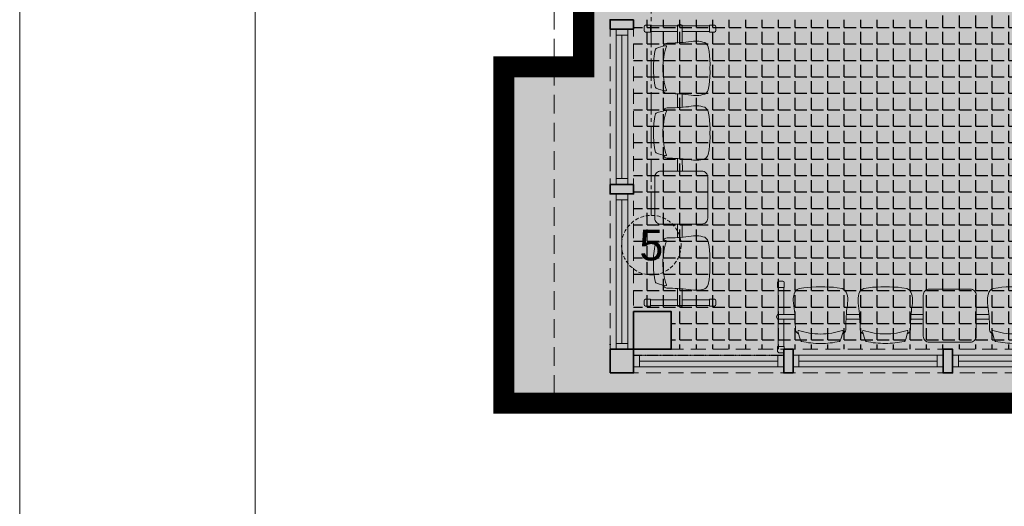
# Model space of a CAD drawing. Header units: millimetres. Extents: x -1413 to 4627, y 0 to 12711.
# Tile 2 of 247: x -1413 to -577, y 5838 to 6251. Entities that reach past the tile are written whole.
import ezdxf
from ezdxf.enums import TextEntityAlignment as Align

# ---------------------------------------------------------------- set-up
doc = ezdxf.new("R2010")
doc.units = ezdxf.units.MM
for name, pattern in [('ACAD_ISO02W100', [15, 12, -3]), ('CACHE2', [4.7625, 3.175, -1.5875]), ('CENTER2', [28.575, 19.05, -3.175, 3.175, -3.175]), ('DASHED', [19.05, 12.7, -6.35]), ('DASHED2', [0.375, 0.25, -0.125])]:
    doc.linetypes.add(name, pattern=pattern)
for name, color, linetype in [('_okna last okna', 251, 'Continuous'), ('aranżacja Martela', 6, 'Continuous'), ('sq_sc.kurtynowa', 4, 'Continuous'), ('SQ_STREFY FUNKCJONALNE', 7, 'Continuous')]:
    doc.layers.add(name, color=color, linetype=linetype)
for name, color, linetype, lineweight in [('SQ_Drzwi', 170, 'Continuous', 9), ('SQ_HATCH', 140, 'Continuous', 13), ('SQ_ISTN.Ściany', 140, 'Continuous', 35), ('SQ_Nadproża', 112, 'DASHED', 13), ('SQ_Opisy', 7, 'Continuous', 18), ('SQ_Osie', 220, 'CENTER2', 9), ('SQ_PROJ.Ściany', 7, 'Continuous', 35), ('SQ_TECHNOLOGIA', 251, 'Continuous', 9), ('SQ_ZAKRES_OPRACOWANIA', 7, 'ACAD_ISO02W100', 20)]:
    doc.layers.add(name, color=color, linetype=linetype, lineweight=lineweight)
doc.styles.get("Standard").update_dxf_attribs({"font": 'arial.ttf'})

# ---------------------------------------------------------------- blocks, each defined once
blk = doc.blocks.new('osie bud A')
at = {"layer": 'SQ_Osie'}
blk.add_line((25454.3, 19372.6), (25454.3, 17597.31), dxfattribs=at)
at = {"layer": 'SQ_Osie', "linetype": 'ByBlock'}
blk.add_circle((25454.25, 19397.85), 25.25, dxfattribs=at)
at = {"layer": 'SQ_Osie'}
blk.add_text('5', height=26, rotation=180, dxfattribs=at).set_placement((25454.25, 19397.85), align=Align.MIDDLE_CENTER)
blk = doc.blocks.new('stan projektowany')
at = {"layer": 'SQ_HATCH'}
h = blk.add_hatch(dxfattribs=at)
h.set_pattern_fill('ANGLE')
h.set_pattern_definition([(0, (-10464.962, 6233.929), (0, 6.985), [5.08, -1.905]), (90, (-10464.962, 6233.929), (-6.985, 4e-16), [5.08, -1.905])])
h.paths.add_polyline_path([(-15233.14, 8198.65), (-15198.14, 8198.65), (-15176.65, 8198.65), (-15176.65, 8216.15), (-15144.65, 8216.15), (-15144.65, 8147.15), (-15144.65, 7886.15), (-15144.65, 7837.15), (-15144.65, 7734.77), (-15104.65, 7734.77), (-15104.65, 10535.59), (-15737.65, 10535.59), (-15737.65, 10615.59), (-15789.65, 10615.59), (-16075.65, 10615.59), (-16075.65, 9587.27), (-16120.11, 9587.27), (-16120.11, 9436.61), (-16071.65, 9436.61), (-16071.65, 9307.59), (-16259.65, 9307.59), (-16259.65, 8898.65), (-16704.65, 8898.65), (-16704.65, 7768.15), (-16704.65, 7751.82), (-16685.57, 7751.82), (-16685.57, 7130.61), (-16718.15, 7131.63), (-16718.15, 7178.15), (-16999.65, 7178.15), (-16999.65, 7808.15), (-19394.65, 7808.15), (-19394.65, 6211.23), (-19462.48, 6211.23), (-19462.48, 5925.46), (-18509.26, 5925.46), (-18509.26, 6211.23), (-17103.03, 6223.02), (-17103.03, 5881.49), (-15104.65, 5873.27), (-15104.65, 7734.77), (-15144.65, 7734.77), (-15144.65, 7707.15), (-15176.65, 7707.15), (-15176.65, 7706.65), (-15176.65, 7706.65), (-15259.89, 7706.65), (-15259.87, 7706.75), (-15259.87, 7707.15), (-15292.71, 7707.15), (-15292.71, 7696.65), (-15292.7, 7696.65), (-15292.71, 7706.65), (-15297.71, 7706.65), (-15297.7, 7699.45, 0.414214), (-15297.4, 7699.15), (-15296.5, 7699.15, -0.414214), (-15296.2, 7698.85), (-15296.2, 7696.95, 0.527766), (-15295.86, 7696.59, -0.450501), (-15295.27, 7696.07, -0.414104), (-15295.79, 7695.54), (-15295.07, 7695.5), (-15295.79, 7695.54, -0.414323), (-15296.32, 7696.07, -0.409171), (-15295.87, 7696.65, -0.450389), (-15296.2, 7696.95), (-15296.2, 7698.85, 0.414214), (-15296.5, 7699.15), (-15297.4, 7699.15, -0.414214), (-15297.7, 7699.45), (-15297.71, 7706.65), (-15292.71, 7706.65), (-15292.71, 7707.15), (-15259.87, 7707.15), (-15259.87, 7734.77), (-15473.3, 7734.77), (-15473.3, 7771.14, -0.414214), (-15477.3, 7775.14, -1), (-15469.3, 7775.14, -0.414214), (-15473.3, 7771.14), (-15473.3, 7749.3), (-15457.7, 7749.3), (-15457.7, 7760.15), (-15457.96, 7760.19), (-15457.96, 7773.87), (-15457.96, 7787.54), (-15457.7, 7799.3), (-15457.7, 7787.58), (-15431.62, 7791.36, -0.038172), (-15427.99, 7791.64, -0.032853), (-15424.84, 7791.44, -0.057631), (-15419.72, 7790.17, -0.057695), (-15415.53, 7788.02, -0.068919), (-15411.87, 7784.77, -0.070278), (-15409.44, 7780.92, -0.066142), (-15408.18, 7776.69, -0.045653), (-15407.94, 7773.2, -0.032968), (-15408.15, 7770.68, -0.068737), (-15409.44, 7766.28, -0.070278), (-15411.87, 7762.43, -0.068919), (-15415.53, 7759.18, -0.057695), (-15419.72, 7757.03, -0.057631), (-15424.84, 7755.76, -0.032853), (-15427.99, 7755.56, -0.033182), (-15431.15, 7755.77), (-15457.7, 7760.15), (-15457.7, 7749.3), (-15473.3, 7749.3), (-15473.3, 7734.77), (-15259.87, 7734.77), (-15259.87, 7837.15), (-15259.9, 7837.15), (-15259.87, 7837.13), (-15176.65, 7837.15), (-15176.65, 7734.77), (-15144.65, 7734.77), (-15144.65, 7837.15), (-15144.65, 7886.15), (-15176.65, 7886.15), (-15176.65, 8147.15), (-15176.65, 8163.65), (-15198.14, 8163.65), (-15233.14, 8163.65)])
at = {"layer": 'SQ_HATCH', "linetype": 'ByBlock', "true_color": 0x939598}
blk.add_hatch(color=252, dxfattribs=at).paths.add_polyline_path([(-19320.12, 6003.24), (-19352.12, 6003.24), (-19352.12, 5971.24), (-19320.12, 5971.24)])
at = {"layer": '_okna last okna', "linetype": 'ByBlock'}
blk.add_line((-19352.12, 5966.23), (-19224.62, 5966.23), dxfattribs=at)
at = {"layer": 'SQ_Drzwi', "linetype": 'Continuous'}
for p, q in [((-19367.12, 6112.23), (-19367.11, 6238.23)), ((-19362.12, 6116.23), (-19362.11, 6238.23)), ((-19357.11, 6238.23), (-19357.12, 6112.23)), ((-19367.12, 5971.23), (-19367.11, 6103.23)), ((-19357.12, 6103.23), (-19357.12, 5971.23)), ((-19362.12, 5976.23), (-19362.11, 6098.23)), ((-19216.62, 5966.23), (-19089.12, 5966.23)), ((-19081.12, 5966.23), (-18953.62, 5966.23)), ((-19347.12, 5961.23), (-19229.62, 5961.23)), ((-19211.62, 5961.23), (-19094.12, 5961.23)), ((-19076.12, 5961.23), (-18958.62, 5961.23)), ((-19224.62, 5956.23), (-19352.12, 5956.23)), ((-19089.12, 5956.23), (-19216.62, 5956.23)), ((-18953.62, 5956.23), (-19081.12, 5956.23))]:
    blk.add_line(p, q, dxfattribs=at)
for points in [[(-19357.11, 6238.23), (-19357.11, 6243.23), (-19367.11, 6243.23), (-19367.11, 6238.23), (-19357.11, 6238.23)], [(-19357.11, 6116.23), (-19357.11, 6111.23), (-19367.11, 6111.23), (-19367.11, 6116.23), (-19357.11, 6116.23)], [(-19357.11, 6103.23), (-19357.11, 6098.23), (-19367.11, 6098.23), (-19367.11, 6103.23), (-19357.11, 6103.23)], [(-19357.11, 5976.23), (-19357.11, 5971.23), (-19367.11, 5971.23), (-19367.11, 5976.23), (-19357.11, 5976.23)], [(-19347.12, 5956.23), (-19352.12, 5956.23), (-19352.12, 5966.23), (-19347.12, 5966.23), (-19347.12, 5956.23)], [(-19224.62, 5956.23), (-19229.62, 5956.23), (-19229.62, 5966.23), (-19224.62, 5966.23), (-19224.62, 5956.23)], [(-19211.62, 5956.23), (-19216.62, 5956.23), (-19216.62, 5966.23), (-19211.62, 5966.23), (-19211.62, 5956.23)], [(-19089.12, 5956.23), (-19094.12, 5956.23), (-19094.12, 5966.23), (-19089.12, 5966.23), (-19089.12, 5956.23)], [(-19076.12, 5956.23), (-19081.12, 5956.23), (-19081.12, 5966.23), (-19076.12, 5966.23), (-19076.12, 5956.23)]]:
    blk.add_lwpolyline(points, dxfattribs=at)
at = {"layer": 'SQ_Nadproża'}
for p, q in [((-19372.12, 5951.23), (-19372.11, 6251.23)), ((-19352.12, 5951.23), (-19352.11, 6251.23)), ((-18643.12, 5971.23), (-19372.12, 5971.24)), ((-18643.12, 5951.23), (-19372.12, 5951.24))]:
    blk.add_line(p, q, dxfattribs=at)
at = {"layer": 'SQ_PROJ.Ściany'}
for points in [[(-19352.11, 6251.23), (-19352.11, 6243.23), (-19372.11, 6243.23), (-19372.11, 6251.23)], [(-19352.11, 6111.23), (-19352.11, 6103.23), (-19372.11, 6103.23), (-19372.11, 6111.23)], [(-19352.12, 6003.24), (-19320.12, 6003.24), (-19320.12, 5971.24), (-19352.12, 5971.24)], [(-19224.62, 5971.23), (-19216.62, 5971.23), (-19216.62, 5951.23), (-19224.62, 5951.23)], [(-19089.12, 5971.23), (-19081.12, 5971.23), (-19081.12, 5951.23), (-19089.12, 5951.23)]]:
    blk.add_lwpolyline(points, close=True, dxfattribs=at)
for points in [[(-19360.12, 5971.24), (-19352.12, 5971.24), (-19352.12, 5951.24), (-19360.12, 5951.24), (-19372.12, 5951.23)], [(-19372.12, 5951.23), (-19372.12, 5963.24), (-19372.12, 5971.24), (-19352.12, 5971.24), (-19352.12, 5963.24)]]:
    blk.add_lwpolyline(points, dxfattribs=at)
at = {"layer": 'sq_sc.kurtynowa'}
blk.add_point((-19372.12, 5975.23), dxfattribs=at)
at = {"layer": 'SQ_ZAKRES_OPRACOWANIA', "linetype": 'CACHE2', "ltscale": 5}
blk.add_lwpolyline([(-14814.65, 11777.98), (-15737.15, 11777.98), (-15737.15, 11735.45), (-15837.15, 11820.51), (-15837.15, 11777.98), (-17204.52, 11777.98), (-17204.52, 11035.85), (-17161.99, 11035.85), (-17247.05, 10935.85), (-17204.52, 10935.85), (-17204.52, 9500.92), (-17161.99, 9500.92), (-17247.05, 9400.92), (-17204.52, 9400.92), (-17204.52, 8139.94), (-18379.79, 8139.94), (-18379.79, 8097.41), (-18479.79, 8182.47), (-18479.79, 8139.94), (-19419.64, 8139.94), (-19419.64, 5920.99)], dxfattribs=at)
at = {"layer": 'SQ_ZAKRES_OPRACOWANIA', "color": 251, "linetype": 'DASHED2', "ltscale": 100, "true_color": 0x636466, "const_width": 18}
blk.add_lwpolyline([(-17103.03, 6223.02), (-18509.26, 6211.23), (-18509.26, 5925.46), (-19462.48, 5925.46), (-19462.48, 6211.23), (-19394.65, 6211.23), (-19394.65, 7808.15), (-16999.65, 7808.15)], dxfattribs=at)
at = {"layer": 'SQ_Osie', "linetype": 'CACHE2', "ltscale": 5, "rotation": 180}
blk.add_blockref('osie bud A', (6117.15, 25457.6), dxfattribs=at)
blk = doc.blocks.new('day 4_stolik')
at = {"layer": 'SQ_TECHNOLOGIA'}
for p, q in [((985374, 197353.89), (985368.96, 197353.92)), ((985656.42, 197353.89), (985661.46, 197353.92)), ((985386.51, 197343.29), (985387.54, 197347.03)), ((985387.54, 197347.03), (985388.44, 197349.24)), ((985405.25, 197351.45), (985405.16, 197351.45)), ((985422.87, 197347.03), (985421.98, 197349.24)), ((985423.91, 197343.29), (985422.87, 197347.03)), ((985441.51, 197343.29), (985442.54, 197347.03)), ((985442.54, 197347.03), (985443.44, 197349.24)), ((985460.25, 197351.45), (985460.16, 197351.45)), ((985477.87, 197347.03), (985476.98, 197349.24)), ((985478.91, 197343.29), (985477.87, 197347.03)), ((985551.51, 197343.29), (985552.54, 197347.03)), ((985552.54, 197347.03), (985553.44, 197349.24)), ((985570.16, 197351.45), (985570.25, 197351.45)), ((985587.87, 197347.03), (985586.98, 197349.24)), ((985588.91, 197343.29), (985587.87, 197347.03)), ((985606.51, 197343.29), (985607.54, 197347.03)), ((985607.54, 197347.03), (985608.44, 197349.24)), ((985625.16, 197351.45), (985625.25, 197351.45)), ((985642.87, 197347.03), (985641.98, 197349.24)), ((985643.91, 197343.29), (985642.87, 197347.03)), ((985385.6, 197342.83), (985386.51, 197343.29)), ((985424.81, 197342.83), (985423.91, 197343.29)), ((985440.6, 197342.83), (985441.51, 197343.29)), ((985479.81, 197342.83), (985478.91, 197343.29)), ((985550.6, 197342.83), (985551.51, 197343.29)), ((985589.81, 197342.83), (985588.91, 197343.29)), ((985605.6, 197342.83), (985606.51, 197343.29)), ((985644.81, 197342.83), (985643.91, 197343.29)), ((985369.1, 197330.87), (985369.1, 197326.89)), ((985661.32, 197330.87), (985661.32, 197326.89)), ((985382.08, 197312.86), (985382.41, 197311.06)), ((985428.34, 197312.86), (985428.01, 197311.06)), ((985437.08, 197312.86), (985437.41, 197311.06)), ((985483.34, 197312.86), (985483.01, 197311.06)), ((985547.08, 197312.86), (985547.41, 197311.06)), ((985593.34, 197312.86), (985593.01, 197311.06)), ((985602.08, 197312.86), (985602.41, 197311.06)), ((985648.34, 197312.86), (985648.01, 197311.06)), ((985369.09, 197303.86), (985374, 197303.85)), ((985382.86, 197309.4), (985382.41, 197311.06)), ((985391.05, 197304.13), (985386.95, 197304.86)), ((985394.3, 197303.77), (985391.05, 197304.13)), ((985397.91, 197303.5), (985394.3, 197303.77)), ((985401.56, 197303.35), (985397.91, 197303.5)), ((985405.2, 197303.37), (985401.56, 197303.35)), ((985405.21, 197303.37), (985408.85, 197303.35)), ((985408.85, 197303.35), (985412.51, 197303.5)), ((985412.51, 197303.5), (985416.12, 197303.77)), ((985416.12, 197303.77), (985419.37, 197304.13)), ((985419.37, 197304.13), (985423.46, 197304.86)), ((985427.56, 197309.4), (985428.01, 197311.06)), ((985437.86, 197309.4), (985437.41, 197311.06)), ((985446.05, 197304.13), (985441.95, 197304.86)), ((985449.3, 197303.77), (985446.05, 197304.13)), ((985452.91, 197303.5), (985449.3, 197303.77)), ((985456.56, 197303.35), (985452.91, 197303.5)), ((985460.2, 197303.37), (985456.56, 197303.35)), ((985460.21, 197303.37), (985463.85, 197303.35)), ((985463.85, 197303.35), (985467.51, 197303.5)), ((985467.51, 197303.5), (985471.12, 197303.77)), ((985471.12, 197303.77), (985474.37, 197304.13)), ((985474.37, 197304.13), (985478.46, 197304.86)), ((985482.56, 197309.4), (985483.01, 197311.06)), ((985547.86, 197309.4), (985547.41, 197311.06)), ((985556.05, 197304.13), (985551.95, 197304.86)), ((985559.3, 197303.77), (985556.05, 197304.13)), ((985562.91, 197303.5), (985559.3, 197303.77)), ((985566.56, 197303.35), (985562.91, 197303.5)), ((985570.2, 197303.37), (985566.56, 197303.35)), ((985570.21, 197303.37), (985573.85, 197303.35)), ((985573.85, 197303.35), (985577.51, 197303.5)), ((985577.51, 197303.5), (985581.12, 197303.77)), ((985581.12, 197303.77), (985584.37, 197304.13)), ((985584.37, 197304.13), (985588.46, 197304.86)), ((985592.56, 197309.4), (985593.01, 197311.06)), ((985602.86, 197309.4), (985602.41, 197311.06)), ((985611.05, 197304.13), (985606.95, 197304.86)), ((985614.3, 197303.77), (985611.05, 197304.13)), ((985617.91, 197303.5), (985614.3, 197303.77)), ((985621.56, 197303.35), (985617.91, 197303.5)), ((985625.2, 197303.37), (985621.56, 197303.35)), ((985625.21, 197303.37), (985628.85, 197303.35)), ((985628.85, 197303.35), (985632.51, 197303.5)), ((985632.51, 197303.5), (985636.12, 197303.77)), ((985636.12, 197303.77), (985639.37, 197304.13)), ((985639.37, 197304.13), (985643.46, 197304.86)), ((985647.56, 197309.4), (985648.01, 197311.06)), ((985661.33, 197303.86), (985656.42, 197303.85))]:
    blk.add_line(p, q, dxfattribs=at)
for points in [[(985367.88, 197328.87), (985367.88, 197329.21), (985368.58, 197330.87), (985369.1, 197330.87), (985369.09, 197353.88), (985368.83, 197353.95), (985368.67, 197354.1), (985368.68, 197358.2, -0.361625), (985369.83, 197359.31), (985373.23, 197359.31, -0.365139), (985374.4, 197358.18), (985374.4, 197354.11), (985374.24, 197353.95), (985374, 197353.89), (985374, 197330.87)], [(985662.54, 197328.87), (985662.54, 197329.21), (985661.84, 197330.87), (985661.32, 197330.87), (985661.33, 197353.88), (985661.59, 197353.95), (985661.74, 197354.1), (985661.74, 197358.2, 0.361625), (985660.58, 197359.31), (985657.18, 197359.31, 0.365139), (985656.02, 197358.18), (985656.02, 197354.11), (985656.18, 197353.95), (985656.42, 197353.89), (985656.42, 197330.87)], [(985386.51, 197343.29, 0.297014), (985383.84, 197339.89)], [(985386.51, 197343.29), (985386.07, 197341.89, 0.155813), (985386.07, 197340.82), (985386.16, 197340.59), (985386.25, 197340.47, 0.349321), (985386.57, 197340.38, -0.081607), (985405.19, 197343.42)], [(985423.91, 197343.29), (985424.35, 197341.89, -0.155813), (985424.35, 197340.82), (985424.26, 197340.59), (985424.17, 197340.47, -0.349321), (985423.85, 197340.38, 0.081607), (985405.23, 197343.42)], [(985423.91, 197343.29, -0.297014), (985426.58, 197339.89)], [(985441.51, 197343.29, 0.297014), (985438.84, 197339.89)], [(985441.51, 197343.29), (985441.07, 197341.89, 0.155813), (985441.07, 197340.82), (985441.16, 197340.59), (985441.25, 197340.47, 0.349321), (985441.57, 197340.38, -0.081607), (985460.19, 197343.42)], [(985478.91, 197343.29), (985479.35, 197341.89, -0.155813), (985479.35, 197340.82), (985479.26, 197340.59), (985479.17, 197340.47, -0.349321), (985478.85, 197340.38, 0.081607), (985460.23, 197343.42)], [(985478.91, 197343.29, -0.297014), (985481.58, 197339.89)], [(985551.51, 197343.29, 0.297014), (985548.84, 197339.89)], [(985551.51, 197343.29), (985551.07, 197341.89, 0.155813), (985551.07, 197340.82), (985551.16, 197340.59), (985551.25, 197340.47, 0.349321), (985551.57, 197340.38, -0.081607), (985570.19, 197343.42)], [(985588.91, 197343.29), (985589.35, 197341.89, -0.155813), (985589.35, 197340.82), (985589.26, 197340.59), (985589.17, 197340.47, -0.349321), (985588.85, 197340.38, 0.081607), (985570.23, 197343.42)], [(985588.91, 197343.29, -0.297014), (985591.58, 197339.89)], [(985606.51, 197343.29, 0.297014), (985603.84, 197339.89)], [(985606.51, 197343.29), (985606.07, 197341.89, 0.155813), (985606.07, 197340.82), (985606.16, 197340.59), (985606.25, 197340.47, 0.349321), (985606.57, 197340.38, -0.081607), (985625.19, 197343.42)], [(985643.91, 197343.29), (985644.35, 197341.89, -0.155813), (985644.35, 197340.82), (985644.26, 197340.59), (985644.17, 197340.47, -0.349321), (985643.85, 197340.38, 0.081607), (985625.23, 197343.42)], [(985643.91, 197343.29, -0.297014), (985646.58, 197339.89)], [(985367.88, 197328.87), (985367.88, 197328.53), (985368.58, 197326.87), (985369.1, 197326.87), (985369.09, 197303.86), (985368.83, 197303.79), (985368.67, 197303.64), (985368.68, 197299.54, 0.361625), (985369.83, 197298.43), (985373.23, 197298.43, 0.365139), (985374.4, 197299.57), (985374.4, 197303.64), (985374.24, 197303.79), (985374, 197303.85), (985374, 197326.89)], [(985662.54, 197328.87), (985662.54, 197328.53), (985661.84, 197326.87), (985661.32, 197326.87), (985661.33, 197303.86), (985661.59, 197303.79), (985661.74, 197303.64), (985661.74, 197299.54, -0.361625), (985660.58, 197298.43), (985657.18, 197298.43, -0.365139), (985656.02, 197299.57), (985656.02, 197303.64), (985656.18, 197303.79), (985656.42, 197303.85), (985656.42, 197326.89)]]:
    blk.add_lwpolyline(points, format="xyb", dxfattribs=at)
blk.add_lwpolyline([(985492.54, 197345.34), (985492.54, 197310.34, 0.414214), (985497.54, 197305.34), (985532.54, 197305.34, 0.414214), (985537.54, 197310.34), (985537.54, 197345.34, 0.414214), (985532.54, 197350.34), (985497.54, 197350.34, 0.414214)], format="xyb", close=True, dxfattribs=at)
for points in [[(985369.1, 197330.87), (985383.56, 197330.87)], [(985426.86, 197330.87), (985438.56, 197330.87)], [(985481.86, 197330.87), (985492.54, 197330.87)], [(985537.54, 197330.87), (985548.56, 197330.87)], [(985591.86, 197330.87), (985603.56, 197330.87)], [(985646.86, 197330.87), (985661.32, 197330.87), (985661.32, 197326.89), (985647.13, 197326.89)], [(985383.28, 197326.89), (985369.1, 197326.89)], [(985438.28, 197326.89), (985427.13, 197326.89)], [(985492.54, 197326.89), (985482.13, 197326.89)], [(985548.28, 197326.89), (985537.13, 197326.89)], [(985603.28, 197326.89), (985592.13, 197326.89)]]:
    blk.add_lwpolyline(points, dxfattribs=at)
for centre, radius, start, end in [((985389.34, 197348.74), 1.03, 108.78677, 150.82459), ((985404.74, 197279.1), 72.34, 89.66512, 102.56228), ((985405.68, 197279.1), 72.34, 77.43772, 90.33488), ((985421.08, 197348.74), 1.03, 29.17541, 71.21323), ((985444.34, 197348.74), 1.03, 108.78677, 150.82459), ((985459.74, 197279.1), 72.34, 89.66512, 102.56228), ((985460.68, 197279.1), 72.34, 77.43772, 90.33488), ((985476.08, 197348.74), 1.03, 29.17541, 71.21323), ((985554.34, 197348.74), 1.03, 108.78677, 150.82459), ((985569.74, 197279.1), 72.34, 89.66512, 102.56228), ((985570.68, 197279.1), 72.34, 77.43772, 90.33488), ((985586.08, 197348.74), 1.03, 29.17541, 71.21323), ((985609.34, 197348.74), 1.03, 108.78677, 150.82459), ((985624.74, 197279.1), 72.34, 89.66512, 102.56228), ((985625.68, 197279.1), 72.34, 77.43772, 90.33488), ((985641.08, 197348.74), 1.03, 29.17541, 71.21323), ((985207.85, 197340.86), 175.99, 353.73122, 359.68286), ((985602.57, 197340.86), 175.99, 180.31714, 186.26878), ((985262.85, 197340.86), 175.99, 353.73122, 359.68286), ((985657.57, 197340.86), 175.99, 180.31714, 186.26878), ((985372.85, 197340.86), 175.99, 353.73122, 359.68286), ((985767.57, 197340.86), 175.99, 180.31714, 186.26878), ((985427.85, 197340.86), 175.99, 353.73122, 359.68286), ((985822.57, 197340.86), 175.99, 180.31714, 186.26878), ((985418.7, 197314.32), 36.65, 168.47634, 182.29248), ((985391.72, 197314.32), 36.65, 357.70752, 11.52366), ((985473.7, 197314.32), 36.65, 168.47634, 182.29248), ((985446.72, 197314.32), 36.65, 357.70752, 11.52366), ((985583.7, 197314.32), 36.65, 168.47634, 182.29248), ((985556.72, 197314.32), 36.65, 357.70752, 11.52366), ((985638.7, 197314.32), 36.65, 168.47634, 182.29248), ((985611.72, 197314.32), 36.65, 357.70752, 11.52366), ((985388.35, 197310.24), 5.56, 188.76173, 255.41333), ((985422.06, 197310.24), 5.56, 284.58667, 351.23827), ((985443.35, 197310.24), 5.56, 188.76173, 255.41333), ((985477.06, 197310.24), 5.56, 284.58667, 351.23827), ((985553.35, 197310.24), 5.56, 188.76173, 255.41333), ((985587.06, 197310.24), 5.56, 284.58667, 351.23827), ((985608.35, 197310.24), 5.56, 188.76173, 255.41333), ((985642.06, 197310.24), 5.56, 284.58667, 351.23827)]:
    blk.add_arc(centre, radius, start, end, dxfattribs=at)
blk = doc.blocks.new('ławki 2')
at = {"layer": 'SQ_TECHNOLOGIA'}
for p, q in [((32061.88, -29328.99), (32061.86, -29323.95)), ((32084.9, -29324.09), (32088.88, -29324.09)), ((32111.91, -29324.08), (32111.92, -29328.98)), ((32068.75, -29342.54), (32066.54, -29343.43)), ((32072.48, -29341.5), (32068.75, -29342.54)), ((32072.94, -29340.6), (32072.48, -29341.5)), ((32102.92, -29337.06), (32104.72, -29337.39)), ((32106.38, -29337.85), (32104.72, -29337.39)), ((32111.65, -29346.03), (32110.91, -29341.94)), ((32112.01, -29349.28), (32111.65, -29346.03)), ((32112.28, -29352.9), (32112.01, -29349.28)), ((32064.33, -29360.25), (32064.33, -29360.16)), ((32112.43, -29356.55), (32112.28, -29352.9)), ((32112.41, -29360.19), (32112.43, -29356.55)), ((32112.41, -29360.2), (32112.43, -29363.84)), ((32112.28, -29367.49), (32112.02, -29371.1)), ((32112.43, -29363.84), (32112.28, -29367.49)), ((32068.76, -29377.87), (32066.54, -29376.97)), ((32072.49, -29378.9), (32068.76, -29377.87)), ((32111.66, -29374.35), (32110.92, -29378.45)), ((32112.02, -29371.1), (32111.66, -29374.35)), ((32072.95, -29379.8), (32072.49, -29378.9)), ((32102.93, -29383.33), (32104.73, -29383)), ((32106.39, -29382.54), (32104.73, -29383)), ((32102.93, -29392.06), (32104.73, -29392.39)), ((32106.39, -29392.85), (32104.73, -29392.39)), ((32068.76, -29397.54), (32066.55, -29398.43)), ((32072.49, -29396.5), (32068.76, -29397.54)), ((32072.95, -29395.6), (32072.49, -29396.5)), ((32111.66, -29401.03), (32110.92, -29396.94)), ((32112.02, -29404.28), (32111.66, -29401.03)), ((32112.29, -29407.9), (32112.02, -29404.28)), ((32112.44, -29411.55), (32112.29, -29407.9)), ((32064.34, -29415.25), (32064.34, -29415.16)), ((32112.44, -29418.84), (32112.3, -29422.49)), ((32112.42, -29415.19), (32112.44, -29411.55)), ((32112.42, -29415.2), (32112.44, -29418.84)), ((32112.03, -29426.1), (32111.67, -29429.35)), ((32112.3, -29422.49), (32112.03, -29426.1)), ((32068.77, -29432.87), (32066.55, -29431.97)), ((32072.5, -29433.9), (32068.77, -29432.87)), ((32072.96, -29434.8), (32072.5, -29433.9)), ((32111.67, -29429.35), (32110.93, -29433.45)), ((32102.94, -29438.33), (32104.74, -29438)), ((32106.4, -29437.54), (32104.74, -29438)), ((32102.91, -29502.48), (32104.71, -29502.81)), ((32106.37, -29503.26), (32104.71, -29502.81)), ((32068.74, -29507.94), (32066.52, -29508.83)), ((32072.47, -29506.9), (32068.74, -29507.94)), ((32072.93, -29506), (32072.47, -29506.9)), ((32111.64, -29511.45), (32110.9, -29507.36)), ((32112, -29514.7), (32111.64, -29511.45)), ((32112.27, -29518.32), (32112, -29514.7)), ((32112.41, -29521.97), (32112.27, -29518.32)), ((32064.32, -29525.56), (32064.32, -29525.65)), ((32112.4, -29525.61), (32112.41, -29521.97)), ((32112.4, -29525.62), (32112.41, -29529.26)), ((32111.99, -29536.52), (32111.63, -29539.77)), ((32112.26, -29532.91), (32111.99, -29536.52)), ((32112.41, -29529.26), (32112.26, -29532.91)), ((32068.73, -29543.27), (32066.52, -29542.38)), ((32072.47, -29544.31), (32068.73, -29543.27)), ((32072.93, -29545.21), (32072.47, -29544.31)), ((32111.63, -29539.77), (32110.9, -29543.87)), ((32102.9, -29548.74), (32104.7, -29548.41)), ((32106.36, -29547.96), (32104.7, -29548.41)), ((32061.87, -29556.82), (32061.84, -29561.85)), ((32084.89, -29561.72), (32088.87, -29561.72)), ((32111.89, -29561.73), (32111.91, -29556.82))]:
    blk.add_line(p, q, dxfattribs=at)
for points in [[(32086.9, -29322.86), (32086.57, -29322.86), (32084.9, -29323.57), (32084.9, -29324.09), (32061.89, -29324.09), (32061.82, -29323.82), (32061.67, -29323.67), (32057.57, -29323.68, 0.361625), (32056.46, -29324.83), (32056.46, -29328.23, 0.365139), (32057.6, -29329.39), (32061.67, -29329.39), (32061.82, -29329.23), (32061.88, -29328.99), (32084.9, -29328.99)], [(32086.91, -29322.86), (32087.24, -29322.86), (32088.9, -29323.57), (32088.9, -29324.08), (32111.91, -29324.08), (32111.99, -29323.81), (32112.14, -29323.66), (32116.23, -29323.67, -0.361625), (32117.34, -29324.82), (32117.34, -29328.22, -0.365139), (32116.21, -29329.38), (32112.14, -29329.38), (32111.99, -29329.22), (32111.92, -29328.98), (32088.88, -29328.98)], [(32072.48, -29341.5), (32073.89, -29341.06, -0.155813), (32074.95, -29341.06), (32075.19, -29341.15), (32075.3, -29341.24, -0.349321), (32075.39, -29341.56, 0.081607), (32072.36, -29360.18)], [(32072.48, -29341.5, -0.297014), (32075.89, -29338.83)], [(32072.49, -29378.9), (32073.9, -29379.34, 0.155813), (32074.96, -29379.34), (32075.19, -29379.25), (32075.31, -29379.16, 0.349321), (32075.4, -29378.84, -0.081607), (32072.36, -29360.22)], [(32072.49, -29378.9, 0.297014), (32075.9, -29381.57)], [(32072.49, -29396.5, -0.297014), (32075.9, -29393.83)], [(32072.49, -29396.5), (32073.9, -29396.06, -0.155813), (32074.96, -29396.06), (32075.2, -29396.15), (32075.31, -29396.24, -0.349321), (32075.4, -29396.56, 0.081607), (32072.37, -29415.18)], [(32072.5, -29433.9), (32073.91, -29434.34, 0.155813), (32074.97, -29434.34), (32075.2, -29434.25), (32075.32, -29434.16, 0.349321), (32075.41, -29433.84, -0.081607), (32072.37, -29415.22)], [(32072.5, -29433.9, 0.297014), (32075.91, -29436.57)], [(32072.47, -29506.9), (32073.88, -29506.46, -0.155813), (32074.94, -29506.47), (32075.18, -29506.55), (32075.29, -29506.64, -0.349321), (32075.38, -29506.96, 0.081607), (32072.34, -29525.59)], [(32072.47, -29506.9, -0.297014), (32075.88, -29504.23)], [(32072.47, -29544.31), (32073.87, -29544.75, 0.155813), (32074.94, -29544.74), (32075.17, -29544.66), (32075.29, -29544.57, 0.349321), (32075.38, -29544.25, -0.081607), (32072.34, -29525.62)], [(32072.47, -29544.31, 0.297014), (32075.87, -29546.98)], [(32086.88, -29562.94), (32086.55, -29562.94), (32084.89, -29562.23), (32084.89, -29561.72), (32061.88, -29561.72), (32061.8, -29561.98), (32061.65, -29562.14), (32057.56, -29562.13, -0.361625), (32056.45, -29560.98), (32056.45, -29557.58, -0.365139), (32057.58, -29556.41), (32061.65, -29556.41), (32061.8, -29556.57), (32061.87, -29556.82), (32084.89, -29556.82)], [(32086.89, -29562.94), (32087.22, -29562.94), (32088.89, -29562.23), (32088.89, -29561.72), (32111.89, -29561.73), (32111.97, -29561.99), (32112.12, -29562.15), (32116.21, -29562.14, 0.361625), (32117.33, -29560.99), (32117.33, -29557.59, 0.365139), (32116.19, -29556.43), (32112.12, -29556.42), (32111.97, -29556.58), (32111.91, -29556.82), (32088.87, -29556.82)]]:
    blk.add_lwpolyline(points, format="xyb", dxfattribs=at)
for points in [[(32084.9, -29324.09), (32084.91, -29338.55)], [(32088.89, -29338.27), (32088.88, -29324.08)], [(32084.91, -29381.85), (32084.92, -29393.55)], [(32088.9, -29393.27), (32088.89, -29382.12)], [(32084.92, -29436.85), (32084.93, -29447.53)], [(32088.91, -29447.53), (32088.9, -29437.12)], [(32084.9, -29503.95), (32084.9, -29492.26)], [(32088.88, -29492.53), (32088.88, -29503.68)], [(32084.89, -29561.72), (32084.89, -29547.26)], [(32088.87, -29547.53), (32088.87, -29561.72)]]:
    blk.add_lwpolyline(points, dxfattribs=at)
blk.add_lwpolyline([(32070.46, -29447.54), (32105.46, -29447.53, -0.414214), (32110.46, -29452.53), (32110.46, -29487.53, -0.414214), (32105.46, -29492.53), (32070.46, -29492.54, -0.414214), (32065.46, -29487.54), (32065.46, -29452.54, -0.414214)], format="xyb", close=True, dxfattribs=at)
for centre, radius, start, end in [((32136.68, -29359.72), 72.34, 167.44861, 180.34577), ((32067.04, -29344.33), 1.03, 119.1863, 161.22411), ((32074.88, -29162.84), 175.99, 270.32802, 276.27967), ((32101.46, -29373.68), 36.65, 87.7184, 101.53454), ((32105.54, -29343.34), 5.56, 14.59755, 81.24916), ((32136.68, -29360.66), 72.34, 179.676, 192.57316), ((32067.05, -29376.07), 1.03, 198.79766, 240.83547), ((32074.96, -29557.56), 175.99, 83.7421, 89.69375), ((32101.45, -29346.71), 36.65, 258.48723, 272.30337), ((32105.54, -29377.05), 5.56, 278.77261, 345.42422), ((32074.89, -29217.84), 175.99, 270.32802, 276.27967), ((32101.47, -29428.68), 36.65, 87.7184, 101.53454), ((32105.55, -29398.34), 5.56, 14.59755, 81.24916), ((32136.69, -29414.72), 72.34, 167.44861, 180.34577), ((32067.05, -29399.33), 1.03, 119.1863, 161.22411), ((32136.69, -29415.66), 72.34, 179.676, 192.57316), ((32067.06, -29431.07), 1.03, 198.79766, 240.83547), ((32105.55, -29432.05), 5.56, 278.77261, 345.42422), ((32074.97, -29612.56), 175.99, 83.7421, 89.69375), ((32101.46, -29401.71), 36.65, 258.48723, 272.30337), ((32074.94, -29328.25), 175.99, 270.30625, 276.2579), ((32101.44, -29539.1), 36.65, 87.69663, 101.51277), ((32105.52, -29508.76), 5.56, 14.57578, 81.22739), ((32136.66, -29525.15), 72.34, 167.42684, 180.324), ((32067.03, -29509.73), 1.03, 119.16453, 161.20234), ((32136.66, -29526.09), 72.34, 179.65423, 192.55139), ((32067.02, -29541.47), 1.03, 198.77589, 240.8137), ((32105.52, -29542.47), 5.56, 278.75084, 345.40245), ((32074.86, -29722.96), 175.99, 83.72033, 89.67198), ((32101.44, -29512.12), 36.65, 258.46546, 272.2816)]:
    blk.add_arc(centre, radius, start, end, dxfattribs=at)
blk = doc.blocks.new('WYPOSAŻENIE')
at = {"layer": 'aranżacja Martela', "xscale": -1, "rotation": 180.010885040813}
blk.add_blockref('day 4_stolik', (-981005.08, 193486.16), dxfattribs=at)
at = {"layer": 'SQ_ISTN.Ściany'}
blk.add_blockref('ławki 2', (-27768.76, 25915.84), dxfattribs=at)

msp = doc.modelspace()

# ---------------------------------------------------------------- hatches: boundary and pattern name
at = {"layer": 'SQ_HATCH'}
h = msp.add_hatch(dxfattribs=at)
h.set_pattern_fill('ANGLE')
h.set_pattern_definition([(0, (7995.666, 6233.929), (0, 6.985), [5.08, -1.905]), (90, (7995.666, 6233.929), (-6.985, 4e-16), [5.08, -1.905])])
h.paths.add_polyline_path([(3227.49, 8198.65), (3262.49, 8198.65), (3283.98, 8198.65), (3283.98, 8216.15), (3315.98, 8216.15), (3315.98, 8147.15), (3315.98, 7886.15), (3315.98, 7837.15), (3315.98, 7734.77), (3355.98, 7734.77), (3355.98, 10535.59), (2722.98, 10535.59), (2722.98, 10615.59), (2670.98, 10615.59), (2384.98, 10615.59), (2384.98, 9587.27), (2340.51, 9587.27), (2340.51, 9436.61), (2388.98, 9436.61), (2388.98, 9307.59), (2200.98, 9307.59), (2200.98, 8898.65), (1755.98, 8898.65), (1755.98, 7768.15), (1755.98, 7751.82), (1775.06, 7751.82), (1775.06, 7130.61), (1742.48, 7131.63), (1742.48, 7178.15), (1460.98, 7178.15), (1460.98, 7808.15), (-934.02, 7808.15), (-934.02, 6211.23), (-1001.86, 6211.23), (-1001.86, 5925.46), (-48.63, 5925.46), (-48.63, 6211.23), (1357.6, 6223.02), (1357.6, 5881.49), (3355.98, 5873.27), (3355.98, 7734.77), (3315.98, 7734.77), (3315.98, 7707.15), (3283.98, 7707.15), (3283.98, 7706.65), (3283.98, 7706.65), (3200.74, 7706.65), (3200.76, 7706.75), (3200.76, 7707.15), (3167.92, 7707.15), (3167.92, 7696.65), (3167.92, 7696.65), (3167.92, 7706.65), (3162.92, 7706.65), (3162.92, 7699.45, 0.414214), (3163.22, 7699.15), (3164.12, 7699.15, -0.414214), (3164.42, 7698.85), (3164.42, 7696.95, 0.527766), (3164.77, 7696.59, -0.450501), (3165.36, 7696.07, -0.414104), (3164.83, 7695.54), (3165.56, 7695.5), (3164.83, 7695.54, -0.414323), (3164.3, 7696.07, -0.409171), (3164.76, 7696.65, -0.450389), (3164.42, 7696.95), (3164.42, 7698.85, 0.414214), (3164.12, 7699.15), (3163.22, 7699.15, -0.414214), (3162.92, 7699.45), (3162.92, 7706.65), (3167.92, 7706.65), (3167.92, 7707.15), (3200.76, 7707.15), (3200.76, 7734.77), (2987.32, 7734.77), (2987.32, 7771.14, -0.414214), (2983.32, 7775.14, -1), (2991.32, 7775.14, -0.414214), (2987.32, 7771.14), (2987.32, 7749.3), (3002.93, 7749.3), (3002.93, 7760.15), (3002.67, 7760.19), (3002.67, 7773.87), (3002.67, 7787.54), (3002.93, 7799.3), (3002.93, 7787.58), (3029, 7791.36, -0.038172), (3032.64, 7791.64, -0.032853), (3035.79, 7791.44, -0.057631), (3040.91, 7790.17, -0.057695), (3045.1, 7788.02, -0.068919), (3048.75, 7784.77, -0.070278), (3051.19, 7780.92, -0.066142), (3052.45, 7776.69, -0.045653), (3052.69, 7773.2, -0.032968), (3052.48, 7770.68, -0.068737), (3051.19, 7766.28, -0.070278), (3048.75, 7762.43, -0.068919), (3045.1, 7759.18, -0.057695), (3040.91, 7757.03, -0.057631), (3035.79, 7755.76, -0.032853), (3032.64, 7755.56, -0.033182), (3029.48, 7755.77), (3002.93, 7760.15), (3002.93, 7749.3), (2987.32, 7749.3), (2987.32, 7734.77), (3200.76, 7734.77), (3200.75, 7837.15), (3200.73, 7837.15), (3200.75, 7837.13), (3283.98, 7837.15), (3283.98, 7734.77), (3315.98, 7734.77), (3315.98, 7837.15), (3315.98, 7886.15), (3283.98, 7886.15), (3283.98, 8147.15), (3283.98, 8163.65), (3262.49, 8163.65), (3227.49, 8163.65)])
at = {"layer": 'SQ_STREFY FUNKCJONALNE', "true_color": 0x93278f}
h = msp.add_hatch(dxfattribs=at)
h.set_pattern_fill('ANGLE', color=217, scale=2)
h.set_pattern_definition([(0, (0, 0), (0, 13.97), [10.16, -3.81]), (90, (0, 0), (-13.97, 9e-16), [10.16, -3.81])])
h.paths.add_polyline_path([(-357.5, 6243.23), (-362.5, 6243.23), (-362.5, 6251.23), (-432.49, 6251.23), (-433.02, 6456.95), (-640.02, 6457.09), (-640.02, 6251.23), (-859.02, 6251.23), (-842.48, 6251.23), (-891.48, 6251.23), (-891.49, 6003.24), (-859.49, 6003.24), (-859.49, 5971.24), (-357.5, 5971.24)])

# ---------------------------------------------------------------- linework, layer by layer
at = {"layer": 'SQ_Opisy', "color": 7, "lineweight": 9, "true_color": 0xf7f7f7}
msp.add_lwpolyline([(-1413.24, 4301.08), (4626.76, 4301.08), (4626.76, 12711.08), (-1413.24, 12711.08)], close=True, dxfattribs=at)
at = {"layer": 'SQ_Opisy', "lineweight": 9}
msp.add_lwpolyline([(-1213.24, 4351.08), (4576.76, 4351.08), (4576.76, 12661.08), (-1213.24, 12661.08)], close=True, dxfattribs=at)

# ---------------------------------------------------------------- block references
at = {"layer": 'SQ_TECHNOLOGIA'}
msp.add_blockref('WYPOSAŻENIE', (-5170.27, 9654.29), dxfattribs=at)
at = {"layer": 'SQ_ZAKRES_OPRACOWANIA', "color": 251, "linetype": 'DASHED2', "ltscale": 100, "true_color": 0x636466}
msp.add_blockref('stan projektowany', (18460.63, 0), dxfattribs=at)

doc.saveas('drawing.dxf')
